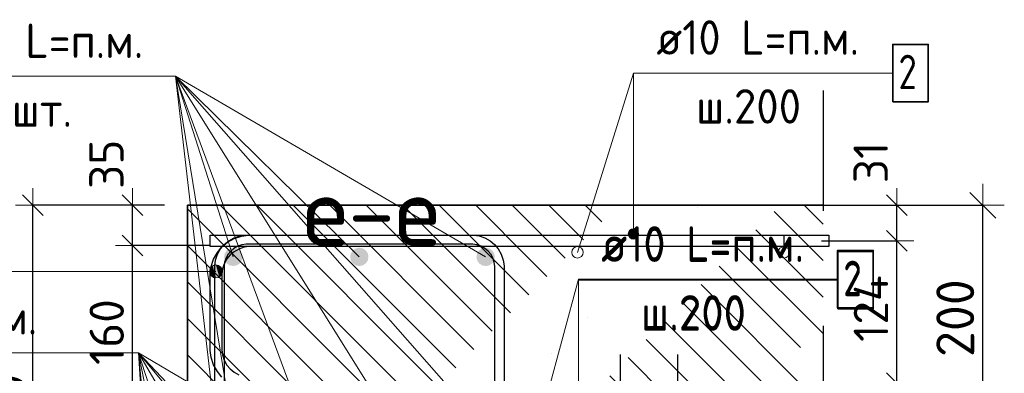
# Model space of a CAD drawing. Header units: metres. Extents: x -38 to 97, y -15 to 21.
# Tile 41 of 225: x 72.026 to 72.884, y 2.398 to 2.706. Entities that reach past the tile are written whole.
import ezdxf

# ---------------------------------------------------------------- set-up
doc = ezdxf.new("R2010")
doc.units = ezdxf.units.M
doc.header["$PDMODE"] = 65
doc.linetypes.add('______4', pattern=[0.135, 0.105, -0.03])
for name, color, linetype, lineweight in [('XR$3$Арм. стержнями верхней зоны', 180, 'Continuous', 35), ('XR$3$Арм.стержн. Арматура края', 96, 'Continuous', 35), ('XR$3$Арм.стержн. Хомут', 240, 'Continuous', 35), ('XR$3$Арм.стержн.горизонт. 1', 180, 'Continuous', 35), ('XR$3$Размерная линия (1)', 7, 'Continuous', 13), ('XR$3$Размерная линия_ общее', 7, 'Continuous', 13), ('XR$4$Арм. стержнями верхней зоны', 180, 'Continuous', 35), ('XR$4$ВК__отв в полу 1-2 эт', 220, 'Continuous', 25), ('XR$6$Арм. стержнями верхней зоны', 180, 'Continuous', 35), ('XR$6$Арм.стержн.горизонт. 1', 180, 'Continuous', 35), ('XR$6$ВК__отв в полу 1-2 эт', 220, 'Continuous', 25)]:
    doc.layers.add(name, color=color, linetype=linetype, lineweight=lineweight)
doc.styles.add('ISOCPEUR', font='txt')
doc.dimstyles.new('DIMSTYLE_12', dxfattribs={"dimtxt": 0.03, "dimasz": 0.03, "dimexe": 0, "dimexo": 0, "dimgap": 0.015, "dimtad": 2, "dimdec": 0, "dimlfac": 1000, "dimrnd": 1, "dimzin": 12, "dimdsep": 46, "dimtxsty": 'ISOCPEUR', "dimblk1": 'ALL_ML_STRICH', "dimblk2": 'ALL_ML_STRICH', "dimsah": 1, "dimcen": 0, "dimclrd": 7, "dimclre": 256, "dimclrt": 7, "dimadec": 0, "dimazin": 0, "dimtfac": 1, "dimtdec": 0, "dimtix": 1, "dimtmove": 2, "dimatfit": 3, "dimfxl": 0, "dimtzin": 0, "dimlwd": 0, "dimlwe": -3, "dimarcsym": 0})
doc.dimstyles.new('DIMSTYLE_14', dxfattribs={"dimtxt": 0.03, "dimasz": 0.03, "dimexe": 0, "dimexo": 0, "dimgap": 0.015, "dimtad": 2, "dimdec": 0, "dimlfac": 1000, "dimrnd": 1, "dimzin": 12, "dimdsep": 46, "dimtxsty": 'ISOCPEUR', "dimblk1": 'ALL_ML_STRICH', "dimblk2": 'ALL_ML_STRICH', "dimsah": 1, "dimcen": 0, "dimclrd": 7, "dimclre": 256, "dimclrt": 7, "dimadec": 0, "dimazin": 0, "dimtfac": 1, "dimtdec": 0, "dimtix": 1, "dimtmove": 2, "dimatfit": 3, "dimfxl": 0, "dimtvp": 1.2, "dimtzin": 0, "dimlwd": 0, "dimlwe": -3, "dimarcsym": 0})
doc.dimstyles.new('DIMSTYLE_23', dxfattribs={"dimtxt": 0.03, "dimasz": 0.03, "dimexe": 0, "dimexo": 0, "dimgap": 0.015, "dimtad": 2, "dimdec": 0, "dimlfac": 1000, "dimrnd": 5, "dimzin": 12, "dimdsep": 46, "dimtxsty": 'ISOCPEUR', "dimblk1": 'ALL_ML_STRICH', "dimblk2": 'ALL_ML_STRICH', "dimsah": 1, "dimcen": 0, "dimclrd": 7, "dimclre": 256, "dimclrt": 7, "dimadec": 0, "dimazin": 0, "dimtfac": 1, "dimtdec": 0, "dimtix": 1, "dimtmove": 2, "dimatfit": 3, "dimfxl": 0, "dimtvp": 1.2, "dimtzin": 0, "dimlwd": 0, "dimlwe": -3, "dimarcsym": 0})
doc.dimstyles.new('DIMSTYLE_24', dxfattribs={"dimtxt": 0.03, "dimasz": 0.03, "dimexe": 0, "dimexo": 0, "dimgap": 0.015, "dimtad": 2, "dimdec": 0, "dimlfac": 1000, "dimrnd": 5, "dimzin": 12, "dimdsep": 46, "dimtxsty": 'ISOCPEUR', "dimblk1": 'ALL_ML_STRICH', "dimblk2": 'ALL_ML_STRICH', "dimsah": 1, "dimcen": 0, "dimclrd": 7, "dimclre": 256, "dimclrt": 7, "dimadec": 0, "dimazin": 0, "dimtfac": 1, "dimtdec": 0, "dimtix": 1, "dimtmove": 2, "dimatfit": 3, "dimfxl": 0, "dimtzin": 0, "dimlwd": 0, "dimlwe": -3, "dimarcsym": 0})
doc.dimstyles.new('DIMSTYLE_8', dxfattribs={"dimtxt": 0.033, "dimasz": 0.0375, "dimexe": 0, "dimexo": 0, "dimgap": 0.0165, "dimtad": 2, "dimdec": 0, "dimlfac": 1000, "dimrnd": 1, "dimzin": 12, "dimdsep": 46, "dimtxsty": 'ISOCPEUR', "dimblk1": 'ALL_ML_STRICH', "dimblk2": 'ALL_ML_STRICH', "dimsah": 1, "dimcen": 0, "dimclrd": 7, "dimclre": 256, "dimclrt": 7, "dimadec": 0, "dimazin": 0, "dimtfac": 1, "dimtdec": 0, "dimtix": 1, "dimtmove": 2, "dimatfit": 3, "dimfxl": 0, "dimtzin": 0, "dimlwd": 0, "dimlwe": -3, "dimarcsym": 0})
pattern_1 = [(135, (0, 0), (-0.031819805, -0.031819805), [0.4, -0.05, 0, -0.05]), (135, (-0.01591, -0.01591), (-0.031819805, -0.031819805), [0.8, -0.1, 0.1, -0.1])]

# ---------------------------------------------------------------- blocks, each defined once
blk = doc.blocks.new('ALL_ML_STRICH')
at = {"color": 0, "linetype": 'ByBlock', "lineweight": -2}
for p, q in [((0, -0.5), (0, 0.5)), ((-0.3, -0.3), (0.3, 0.3)), ((-1, 0), (0.5, 0))]:
    blk.add_line(p, q, dxfattribs=at)
blk = doc.blocks.new('*D97')
at = {"layer": 'DEFPOINTS', "color": 7, "linetype": 'Continuous', "lineweight": 13, "transparency": 33554687}
for p in [(72.69392, 2.54403), (72.69392, 2.34403), (72.86547, 2.34403)]:
    blk.add_point(p, dxfattribs=at)
at = {"layer": 'XR$3$Размерная линия_ общее', "color": 253, "linetype": 'Continuous', "lineweight": -2, "true_color": 0xa0a0a0, "transparency": 33554687}
for p, q in [((72.71392, 2.54403), (72.86547, 2.54403)), ((72.71392, 2.34403), (72.86547, 2.34403))]:
    blk.add_line(p, q, dxfattribs=at)
at = {"layer": 'XR$3$Размерная линия_ общее', "color": 7, "linetype": 'Continuous', "lineweight": -2, "transparency": 33554687}
blk.add_line((72.86547, 2.34403), (72.86547, 2.54403), dxfattribs=at)
at = {"layer": 'XR$3$Размерная линия_ общее', "color": 7, "linetype": 'Continuous', "lineweight": 13, "transparency": 33554687, "xscale": 0.0375, "yscale": 0.0375, "zscale": 0.0375}
for p, rotation in [((72.86547, 2.54403), 90), ((72.86547, 2.34403), 270)]:
    blk.add_blockref('ALL_ML_STRICH', p, dxfattribs=dict(at, rotation=rotation))
at = {"layer": 'XR$3$Размерная линия_ общее', "color": 7, "linetype": 'Continuous', "lineweight": 13, "transparency": 33554687, "insert": (72.84147, 2.44568), "char_height": 0.033, "width": 0.099, "attachment_point": 5, "rotation": 90, "style": 'ISOCPEUR'}
blk.add_mtext('\\A1;{200}', dxfattribs=at)
blk = doc.blocks.new('*D216')
at = {"layer": 'DEFPOINTS', "color": 7, "linetype": 'Continuous', "lineweight": 13, "transparency": 33554687}
for p in [(72.69781, 2.38903), (72.71066, 2.34403), (72.79047, 2.34403)]:
    blk.add_point(p, dxfattribs=at)
at = {"layer": 'XR$3$Размерная линия (1)', "color": 9, "linetype": 'Continuous', "lineweight": -2, "true_color": 0xc7c7c7, "transparency": 33554687}
for p, q in [((72.71781, 2.38903), (72.79047, 2.38903)), ((72.73066, 2.34403), (72.79047, 2.34403))]:
    blk.add_line(p, q, dxfattribs=at)
at = {"layer": 'XR$3$Размерная линия (1)', "color": 7, "linetype": 'Continuous', "lineweight": -2, "transparency": 33554687}
blk.add_line((72.79047, 2.34403), (72.79047, 2.38903), dxfattribs=at)
at = {"layer": 'XR$3$Размерная линия (1)', "color": 7, "linetype": 'Continuous', "lineweight": 13, "transparency": 33554687, "xscale": 0.03, "yscale": 0.03, "zscale": 0.03}
for p, rotation in [((72.79047, 2.38903), 90), ((72.79047, 2.34403), 270)]:
    blk.add_blockref('ALL_ML_STRICH', p, dxfattribs=dict(at, rotation=rotation))
at = {"layer": 'XR$3$Размерная линия (1)', "color": 7, "linetype": 'Continuous', "lineweight": 13, "transparency": 33554687, "insert": (72.76796, 2.31028), "char_height": 0.03, "width": 0.06, "attachment_point": 5, "rotation": 90, "style": 'ISOCPEUR'}
blk.add_mtext('\\A1;{45}', dxfattribs=at)
blk = doc.blocks.new('*D217')
at = {"layer": 'DEFPOINTS', "color": 7, "linetype": 'Continuous', "lineweight": 13, "transparency": 33554687}
for p in [(72.70483, 2.51303), (72.69781, 2.38903), (72.79047, 2.38903)]:
    blk.add_point(p, dxfattribs=at)
at = {"layer": 'XR$3$Размерная линия (1)', "color": 9, "linetype": 'Continuous', "lineweight": -2, "true_color": 0xc7c7c7, "transparency": 33554687}
for p, q in [((72.72483, 2.51303), (72.79047, 2.51303)), ((72.71781, 2.38903), (72.79047, 2.38903))]:
    blk.add_line(p, q, dxfattribs=at)
at = {"layer": 'XR$3$Размерная линия (1)', "color": 7, "linetype": 'Continuous', "lineweight": -2, "transparency": 33554687}
blk.add_line((72.79047, 2.38903), (72.79047, 2.51303), dxfattribs=at)
at = {"layer": 'XR$3$Размерная линия (1)', "color": 7, "linetype": 'Continuous', "lineweight": 13, "transparency": 33554687, "xscale": 0.03, "yscale": 0.03, "zscale": 0.03}
for p, rotation in [((72.79047, 2.51303), 90), ((72.79047, 2.38903), 270)]:
    blk.add_blockref('ALL_ML_STRICH', p, dxfattribs=dict(at, rotation=rotation))
at = {"layer": 'XR$3$Размерная линия (1)', "color": 7, "linetype": 'Continuous', "lineweight": 13, "transparency": 33554687, "insert": (72.76797, 2.45403), "char_height": 0.03, "width": 0.09, "attachment_point": 5, "rotation": 90, "style": 'ISOCPEUR'}
blk.add_mtext('\\A1;{124}', dxfattribs=at)
blk = doc.blocks.new('*D218')
at = {"layer": 'DEFPOINTS', "color": 7, "linetype": 'Continuous', "lineweight": 13, "transparency": 33554687}
for p in [(72.68696, 2.54403), (72.70483, 2.51303), (72.79047, 2.51303)]:
    blk.add_point(p, dxfattribs=at)
at = {"layer": 'XR$3$Размерная линия (1)', "color": 9, "linetype": 'Continuous', "lineweight": -2, "true_color": 0xc7c7c7, "transparency": 33554687}
for p, q in [((72.70696, 2.54403), (72.79047, 2.54403)), ((72.72483, 2.51303), (72.79047, 2.51303))]:
    blk.add_line(p, q, dxfattribs=at)
at = {"layer": 'XR$3$Размерная линия (1)', "color": 7, "linetype": 'Continuous', "lineweight": -2, "transparency": 33554687}
blk.add_line((72.79047, 2.51303), (72.79047, 2.54403), dxfattribs=at)
at = {"layer": 'XR$3$Размерная линия (1)', "color": 7, "linetype": 'Continuous', "lineweight": 13, "transparency": 33554687, "xscale": 0.03, "yscale": 0.03, "zscale": 0.03}
for p, rotation in [((72.79047, 2.54403), 90), ((72.79047, 2.51303), 270)]:
    blk.add_blockref('ALL_ML_STRICH', p, dxfattribs=dict(at, rotation=rotation))
at = {"layer": 'XR$3$Размерная линия (1)', "color": 7, "linetype": 'Continuous', "lineweight": 13, "transparency": 33554687, "insert": (72.76773, 2.58132), "char_height": 0.03, "width": 0.06, "attachment_point": 5, "rotation": 90, "style": 'ISOCPEUR'}
blk.add_mtext('\\A1;{31}', dxfattribs=at)
blk = doc.blocks.new('*D245')
at = {"layer": 'DEFPOINTS', "color": 7, "linetype": 'Continuous', "lineweight": 13, "transparency": 33554687}
for p in [(72.21207, 2.50903), (72.12431, 2.34903), (72.21203, 2.34903)]:
    blk.add_point(p, dxfattribs=at)
at = {"layer": 'XR$3$Размерная линия (1)', "color": 9, "linetype": 'Continuous', "lineweight": -2, "true_color": 0xc7c7c7, "transparency": 33554687}
for p, q in [((72.19207, 2.50903), (72.12431, 2.50903)), ((72.19203, 2.34903), (72.12431, 2.34903))]:
    blk.add_line(p, q, dxfattribs=at)
at = {"layer": 'XR$3$Размерная линия (1)', "color": 7, "linetype": 'Continuous', "lineweight": -2, "transparency": 33554687}
blk.add_line((72.12431, 2.34903), (72.12431, 2.50903), dxfattribs=at)
at = {"layer": 'XR$3$Размерная линия (1)', "color": 7, "linetype": 'Continuous', "lineweight": 13, "transparency": 33554687, "xscale": 0.03, "yscale": 0.03, "zscale": 0.03}
for p, rotation in [((72.12431, 2.50903), 90), ((72.12431, 2.34903), 270)]:
    blk.add_blockref('ALL_ML_STRICH', p, dxfattribs=dict(at, rotation=rotation))
at = {"layer": 'XR$3$Размерная линия (1)', "color": 7, "linetype": 'Continuous', "lineweight": 13, "transparency": 33554687, "insert": (72.10181, 2.43353), "char_height": 0.03, "width": 0.09, "attachment_point": 5, "rotation": 90, "style": 'ISOCPEUR'}
blk.add_mtext('\\A1;{160}', dxfattribs=at)
blk = doc.blocks.new('*D246')
at = {"layer": 'DEFPOINTS', "color": 7, "linetype": 'Continuous', "lineweight": 13, "transparency": 33554687}
for p in [(72.17211, 2.54403), (72.12431, 2.50903), (72.21207, 2.50903)]:
    blk.add_point(p, dxfattribs=at)
at = {"layer": 'XR$3$Размерная линия (1)', "color": 9, "linetype": 'Continuous', "lineweight": -2, "true_color": 0xc7c7c7, "transparency": 33554687}
for p, q in [((72.15211, 2.54403), (72.12431, 2.54403)), ((72.19207, 2.50903), (72.12431, 2.50903))]:
    blk.add_line(p, q, dxfattribs=at)
at = {"layer": 'XR$3$Размерная линия (1)', "color": 7, "linetype": 'Continuous', "lineweight": -2, "transparency": 33554687}
blk.add_line((72.12431, 2.50903), (72.12431, 2.54403), dxfattribs=at)
at = {"layer": 'XR$3$Размерная линия (1)', "color": 7, "linetype": 'Continuous', "lineweight": 13, "transparency": 33554687, "xscale": 0.03, "yscale": 0.03, "zscale": 0.03}
for p, rotation in [((72.12431, 2.54403), 90), ((72.12431, 2.50903), 270)]:
    blk.add_blockref('ALL_ML_STRICH', p, dxfattribs=dict(at, rotation=rotation))
at = {"layer": 'XR$3$Размерная линия (1)', "color": 7, "linetype": 'Continuous', "lineweight": 13, "transparency": 33554687, "insert": (72.10157, 2.57977), "char_height": 0.03, "width": 0.06, "attachment_point": 5, "rotation": 90, "style": 'ISOCPEUR'}
blk.add_mtext('\\A1;{35}', dxfattribs=at)
blk = doc.blocks.new('*D247')
at = {"layer": 'DEFPOINTS', "color": 7, "linetype": 'Continuous', "lineweight": 13, "transparency": 33554687}
for p in [(72.17211, 2.54403), (72.03736, 2.18403), (72.17211, 2.18403)]:
    blk.add_point(p, dxfattribs=at)
at = {"layer": 'XR$3$Размерная линия (1)', "color": 9, "linetype": 'Continuous', "lineweight": -2, "true_color": 0xc7c7c7, "transparency": 33554687}
for p, q in [((72.15211, 2.54403), (72.03736, 2.54403)), ((72.15211, 2.18403), (72.03736, 2.18403))]:
    blk.add_line(p, q, dxfattribs=at)
at = {"layer": 'XR$3$Размерная линия (1)', "color": 7, "linetype": 'Continuous', "lineweight": -2, "transparency": 33554687}
blk.add_line((72.03736, 2.18403), (72.03736, 2.54403), dxfattribs=at)
at = {"layer": 'XR$3$Размерная линия (1)', "color": 7, "linetype": 'Continuous', "lineweight": 13, "transparency": 33554687, "xscale": 0.03, "yscale": 0.03, "zscale": 0.03}
for p, rotation in [((72.03736, 2.54403), 90), ((72.03736, 2.18403), 270)]:
    blk.add_blockref('ALL_ML_STRICH', p, dxfattribs=dict(at, rotation=rotation))
at = {"layer": 'XR$3$Размерная линия (1)', "color": 7, "linetype": 'Continuous', "lineweight": 13, "transparency": 33554687, "insert": (72.01486, 2.36553), "char_height": 0.03, "width": 0.09, "attachment_point": 5, "rotation": 90, "style": 'ISOCPEUR'}
blk.add_mtext('\\A1;{360}', dxfattribs=at)

msp = doc.modelspace()

# ---------------------------------------------------------------- hatches: boundary and pattern name
at = {"linetype": 'Continuous', "lineweight": 13, "transparency": 33554687}
h = msp.add_hatch(dxfattribs=at)
h.set_pattern_fill('__________540', scale=0.015, style=0, pattern_type=2)
h.set_pattern_definition(pattern_1)
h.paths.add_polyline_path([(72.47211, 2.54403), (72.17211, 2.54403), (72.17211, 2.18403), (72.47211, 2.18403)], flags=0)
at = {"linetype": 'Continuous', "lineweight": 25, "transparency": 33554687}
h = msp.add_hatch(dxfattribs=at)
h.set_pattern_fill('__________540', scale=0.015, style=0, pattern_type=2)
h.set_pattern_definition(pattern_1)
h.paths.add_polyline_path([(72.47211, 2.54403), (72.47211, 2.34403), (72.72626, 2.34403), (72.72626, 2.54403)], flags=0)
at = {"layer": 'XR$3$Арм. стержнями верхней зоны', "linetype": 'Continuous', "lineweight": 13, "transparency": 33554687}
for points in [[(72.5587, 2.5229), (72.5632, 2.5229), (72.56095, 2.52353)], [(72.56482, 2.52128), (72.55708, 2.52128), (72.55645, 2.51903)], [(72.56482, 2.52128), (72.55645, 2.51903), (72.56545, 2.51903)], [(72.56545, 2.51903), (72.55645, 2.51903), (72.55708, 2.51678)], [(72.5632, 2.5229), (72.5587, 2.5229), (72.55708, 2.52128)], [(72.5632, 2.5229), (72.55708, 2.52128), (72.56482, 2.52128)], [(72.56545, 2.51903), (72.55708, 2.51678), (72.56482, 2.51678)], [(72.56482, 2.51678), (72.55708, 2.51678), (72.5587, 2.51516)], [(72.56482, 2.51678), (72.5587, 2.51516), (72.5632, 2.51516)], [(72.5632, 2.51516), (72.5587, 2.51516), (72.56095, 2.51453)]]:
    msp.add_hatch(color=7, dxfattribs=at).paths.add_polyline_path(points)
at = {"layer": 'XR$3$Арм.стержн. Арматура края', "linetype": 'Continuous', "lineweight": 13, "transparency": 33554687}
for points in [[(72.19219, 2.48356), (72.19219, 2.48918), (72.19141, 2.48637)], [(72.19219, 2.48918), (72.19422, 2.48153), (72.19422, 2.49121)], [(72.19219, 2.48918), (72.19219, 2.48356), (72.19422, 2.48153)], [(72.19422, 2.49121), (72.19703, 2.48074), (72.19703, 2.49199)], [(72.19422, 2.49121), (72.19422, 2.48153), (72.19703, 2.48074)], [(72.19703, 2.49199), (72.19703, 2.48074), (72.19984, 2.48153)], [(72.19703, 2.49199), (72.19984, 2.48153), (72.19984, 2.49121)], [(72.19984, 2.49121), (72.19984, 2.48153), (72.20187, 2.48356)], [(72.19984, 2.49121), (72.20187, 2.48356), (72.20187, 2.48918)], [(72.20187, 2.48918), (72.20187, 2.48356), (72.20266, 2.48637)]]:
    msp.add_hatch(color=7, dxfattribs=at).paths.add_polyline_path(points)
at = {"layer": 'XR$3$Арм.стержн.горизонт. 1', "linetype": 'Continuous', "lineweight": 50, "transparency": 33554687}
for points in [[(72.22007, 2.49903), (72.21946, 2.5021), (72.21773, 2.50469), (72.21513, 2.50642), (72.21207, 2.50703), (72.20901, 2.50642), (72.20641, 2.50469), (72.20468, 2.5021), (72.20407, 2.49903), (72.20468, 2.49597), (72.20641, 2.49338), (72.20901, 2.49164), (72.21207, 2.49103), (72.21513, 2.49164), (72.21773, 2.49338), (72.21946, 2.49597)], [(72.32999, 2.49903), (72.32939, 2.5021), (72.32765, 2.50469), (72.32506, 2.50642), (72.32199, 2.50703), (72.31893, 2.50642), (72.31634, 2.50469), (72.3146, 2.5021), (72.31399, 2.49903), (72.3146, 2.49597), (72.31634, 2.49338), (72.31893, 2.49164), (72.32199, 2.49103), (72.32506, 2.49164), (72.32765, 2.49338), (72.32939, 2.49597)], [(72.44007, 2.49903), (72.43946, 2.5021), (72.43773, 2.50469), (72.43513, 2.50642), (72.43207, 2.50703), (72.42901, 2.50642), (72.42641, 2.50469), (72.42468, 2.5021), (72.42407, 2.49903), (72.42468, 2.49597), (72.42641, 2.49338), (72.42901, 2.49164), (72.43207, 2.49103), (72.43513, 2.49164), (72.43773, 2.49338), (72.43946, 2.49597)]]:
    msp.add_hatch(color=7, dxfattribs=at).paths.add_polyline_path(points)

# ---------------------------------------------------------------- linework, layer by layer
at = {"color": 7, "linetype": 'Continuous', "lineweight": 13, "transparency": 33554687}
msp.add_line((72.51211, 2.50298), (72.56095, 2.6592), dxfattribs=at)
at = {"color": 7, "linetype": '______4', "lineweight": 25, "transparency": 33554687}
for p, q in [((72.72626, 2.64403), (72.72626, 2.24403)), ((72.54928, 2.41411), (72.54928, 2.01411)), ((72.59928, 2.41411), (72.59928, 2.01411))]:
    msp.add_line(p, q, dxfattribs=at)
at = {"color": 7, "linetype": 'Continuous', "lineweight": 35, "transparency": 33554687}
for p, q in [((72.17211, 2.54403), (72.17211, 2.18403)), ((72.47211, 2.54403), (72.17211, 2.54403)), ((72.72626, 2.54403), (72.47211, 2.54403))]:
    msp.add_line(p, q, dxfattribs=at)
at = {"color": 7, "linetype": 'Continuous', "lineweight": 13, "transparency": 33554687}
for centre in [(72.51211, 2.50298), (72.69211, 2.50298)]:
    msp.add_circle(centre, 0.005, dxfattribs=at)
at = {"layer": 'XR$3$Арм. стержнями верхней зоны', "color": 7, "linetype": 'Continuous', "lineweight": 13, "transparency": 33554687}
for p, q in [((72.56095, 2.6592), (72.78695, 2.6592)), ((72.56095, 2.6592), (72.56095, 2.51903)), ((72.56095, 2.52353), (72.56095, 2.52353)), ((72.55645, 2.51903), (72.55645, 2.51903)), ((72.56545, 2.51903), (72.56545, 2.51903)), ((72.56095, 2.51453), (72.56095, 2.51453))]:
    msp.add_line(p, q, dxfattribs=at)
at = {"layer": 'XR$3$Арм. стержнями верхней зоны', "color": 7, "linetype": 'Continuous', "lineweight": 35, "transparency": 33554687}
msp.add_lwpolyline([(72.78695, 2.6342), (72.81795, 2.6342), (72.81795, 2.6842), (72.78695, 2.6842), (72.78695, 2.6342)], dxfattribs=at)
at = {"layer": 'XR$3$Арм. стержнями верхней зоны', "color": 4, "linetype": 'Continuous', "lineweight": 25, "transparency": 33554687}
msp.add_lwpolyline([(72.19209, 2.51803), (72.73126, 2.51803), (72.73126, 2.50803), (72.19209, 2.50803), (72.19209, 2.51803)], dxfattribs=at)
at = {"layer": 'XR$3$Арм. стержнями верхней зоны', "color": 7, "linetype": 'Continuous', "lineweight": 13, "transparency": 33554687}
msp.add_circle((72.56095, 2.51903), 0.0045, dxfattribs=at)
at = {"layer": 'XR$3$Арм.стержн. Арматура края', "color": 7, "linetype": 'Continuous', "lineweight": 13, "transparency": 33554687}
for p, q in [((72.19703, 2.49199), (72.19703, 2.49199)), ((71.72365, 2.48637), (72.03065, 2.48637)), ((72.03065, 2.48637), (72.19703, 2.48637)), ((72.19141, 2.48637), (72.19141, 2.48637)), ((72.19703, 2.48074), (72.19703, 2.48074)), ((72.20266, 2.48637), (72.20266, 2.48637))]:
    msp.add_line(p, q, dxfattribs=at)
at = {"layer": 'XR$3$Арм.стержн. Арматура края', "color": 4, "linetype": 'Continuous', "lineweight": 25, "transparency": 33554687}
for points in [[(72.20227, 2.39427), (72.19825, 2.39908), (72.19497, 2.40493), (72.19288, 2.41128), (72.19203, 2.41738), (72.19203, 2.48469), (72.19288, 2.49079), (72.19497, 2.49714), (72.19825, 2.50298), (72.20227, 2.5078), (72.20708, 2.51182), (72.21293, 2.51509), (72.21928, 2.51718), (72.22538, 2.51803), (72.69203, 2.51803), (72.69203, 2.50803)], [(72.69203, 2.50803), (72.22607, 2.50803), (72.22155, 2.5074), (72.21697, 2.5059), (72.21278, 2.50355), (72.20937, 2.5007), (72.20652, 2.49729), (72.20417, 2.49309), (72.20266, 2.48851), (72.20203, 2.48399), (72.20203, 2.41807), (72.20266, 2.41355), (72.20417, 2.40898), (72.20652, 2.40478), (72.20937, 2.40137), (72.21278, 2.39852), (72.21697, 2.39617)]]:
    msp.add_lwpolyline(points, dxfattribs=at)
at = {"layer": 'XR$3$Арм.стержн. Арматура края', "color": 7, "linetype": 'Continuous', "lineweight": 13, "transparency": 33554687}
msp.add_circle((72.19703, 2.48637), 0.00563, dxfattribs=at)
at = {"layer": 'XR$3$Арм.стержн. Хомут', "color": 40, "linetype": 'Continuous', "lineweight": 25, "transparency": 33554687}
for points in [[(72.19607, 2.23471), (72.19607, 2.49136), (72.19675, 2.49624), (72.19842, 2.50132), (72.20104, 2.50599), (72.20426, 2.50984), (72.20811, 2.51306), (72.21279, 2.51568), (72.21787, 2.51735), (72.22275, 2.51803), (72.42143, 2.51803), (72.42631, 2.51735), (72.43139, 2.51568), (72.43607, 2.51306), (72.43992, 2.50984), (72.44314, 2.50599), (72.44575, 2.50132), (72.44743, 2.49624), (72.44811, 2.49136), (72.44811, 2.23471)], [(72.19607, 2.23471), (72.19607, 2.49136), (72.19675, 2.49624), (72.19842, 2.50132), (72.20104, 2.50599), (72.20426, 2.50984), (72.20811, 2.51306), (72.21279, 2.51568), (72.21787, 2.51735), (72.22275, 2.51803), (72.42143, 2.51803), (72.42631, 2.51735), (72.43139, 2.51568), (72.43607, 2.51306), (72.43992, 2.50984), (72.44314, 2.50599), (72.44575, 2.50132), (72.44743, 2.49624), (72.44811, 2.49136), (72.44811, 2.23471)], [(72.44011, 2.23526), (72.44011, 2.4908), (72.43961, 2.49442), (72.4384, 2.49808), (72.43652, 2.50144), (72.43424, 2.50416), (72.43151, 2.50644), (72.42816, 2.50832), (72.42449, 2.50953), (72.42088, 2.51003), (72.2233, 2.51003), (72.21969, 2.50953), (72.21602, 2.50832), (72.21267, 2.50644), (72.20994, 2.50416), (72.20766, 2.50144), (72.20578, 2.49808), (72.20457, 2.49442), (72.20407, 2.4908), (72.20407, 2.23526)], [(72.44011, 2.23526), (72.44011, 2.4908), (72.43961, 2.49442), (72.4384, 2.49808), (72.43652, 2.50144), (72.43424, 2.50416), (72.43151, 2.50644), (72.42816, 2.50832), (72.42449, 2.50953), (72.42088, 2.51003), (72.2233, 2.51003), (72.21969, 2.50953), (72.21602, 2.50832), (72.21267, 2.50644), (72.20994, 2.50416), (72.20766, 2.50144), (72.20578, 2.49808), (72.20457, 2.49442), (72.20407, 2.4908), (72.20407, 2.23526)]]:
    msp.add_lwpolyline(points, dxfattribs=at)
at = {"layer": 'XR$3$Арм.стержн.горизонт. 1', "color": 7, "linetype": 'Continuous', "lineweight": 13, "transparency": 33554687}
for p, q in [((71.93584, 2.65643), (72.16184, 2.65643)), ((72.16184, 2.65643), (72.43211, 2.22403)), ((72.16184, 2.65643), (72.32199, 2.49903)), ((72.16184, 2.65643), (72.21203, 2.22403)), ((72.16184, 2.65643), (72.43211, 2.34903)), ((72.16184, 2.65643), (72.21207, 2.49903)), ((72.16184, 2.65643), (72.43207, 2.49903)), ((72.16184, 2.65643), (72.32203, 2.22403)), ((72.16184, 2.65643), (72.21203, 2.34903))]:
    msp.add_line(p, q, dxfattribs=at)
at = {"layer": 'XR$4$Арм. стержнями верхней зоны', "color": 7, "linetype": 'Continuous', "lineweight": 13, "transparency": 33554687}
for q in [(72.73894, 2.47971), (72.51294, 2.28916)]:
    msp.add_line((72.51294, 2.47971), q, dxfattribs=at)
at = {"layer": 'XR$4$Арм. стержнями верхней зоны', "color": 7, "linetype": 'Continuous', "lineweight": 35, "transparency": 33554687}
msp.add_lwpolyline([(72.73894, 2.45471), (72.76994, 2.45471), (72.76994, 2.50471), (72.73894, 2.50471), (72.73894, 2.45471)], dxfattribs=at)
at = {"layer": 'XR$4$ВК__отв в полу 1-2 эт', "color": 7, "linetype": 'Continuous', "lineweight": 13, "transparency": 33554687}
msp.add_line((72.45868, 2.27911), (72.51294, 2.47971), dxfattribs=at)
at = {"layer": 'XR$6$Арм. стержнями верхней зоны', "color": 7, "linetype": 'Continuous', "lineweight": 13, "transparency": 33554687}
for q in [(72.73897, 2.47868), (72.51297, 2.28916)]:
    msp.add_line((72.51297, 2.47868), q, dxfattribs=at)
at = {"layer": 'XR$6$Арм. стержнями верхней зоны', "color": 7, "linetype": 'Continuous', "lineweight": 35, "transparency": 33554687}
msp.add_lwpolyline([(72.73897, 2.45368), (72.76997, 2.45368), (72.76997, 2.50368), (72.73897, 2.50368), (72.73897, 2.45368)], dxfattribs=at)
at = {"layer": 'XR$6$Арм.стержн.горизонт. 1', "color": 7, "linetype": 'Continuous', "lineweight": 13, "transparency": 33554687}
for p, q in [((71.84342, 2.4154), (72.12942, 2.4154)), ((72.12942, 2.4154), (72.26861, 1.99411)), ((72.12942, 2.4154), (72.15864, 2.26911)), ((72.12942, 2.4154), (72.37865, 2.26911)), ((72.12942, 2.4154), (72.15861, 2.11911)), ((72.12942, 2.4154), (72.37868, 1.99411)), ((72.12942, 2.4154), (72.37868, 2.11911)), ((72.12942, 2.4154), (72.15861, 1.99411)), ((72.12942, 2.4154), (72.26857, 2.26911))]:
    msp.add_line(p, q, dxfattribs=at)
at = {"layer": 'XR$6$ВК__отв в полу 1-2 эт', "color": 7, "linetype": 'Continuous', "lineweight": 13, "transparency": 33554687}
msp.add_line((72.45868, 2.27911), (72.51294, 2.47971), dxfattribs=at)

# ---------------------------------------------------------------- texts
at = {"color": 7, "linetype": 'Continuous', "lineweight": 13, "transparency": 33554687, "insert": (72.3326, 2.53871), "char_height": 0.06, "width": 0.1533913, "attachment_point": 5, "style": 'ISOCPEUR'}
msp.add_mtext('\\A1;{\\fISOCPEUR|i0|b0;\\H0.060000;\\W1.000000;\\C7;е-е}\\P', dxfattribs=at)
msp.add_mtext('\\A1;{\\fISOCPEUR|i0|b0;\\H0.060000;\\W1.000000;\\C7;е-е}\\P', dxfattribs=at)
at = {"layer": 'XR$3$Арм. стержнями верхней зоны', "color": 7, "linetype": 'Continuous', "lineweight": 25, "transparency": 33554687, "char_height": 0.03, "attachment_point": 7, "style": 'ISOCPEUR'}
for s, insert, width in [('\\W0.94;ø10 L=п.м.', (72.58095, 2.6752), 0.1999831), ('\\W0.78;2', (72.79195, 2.6452), 0.0326407), ('\\W0.95;ш.200 ', (72.61545, 2.6152), 0.1311997)]:
    msp.add_mtext(s, dxfattribs=dict(at, insert=insert, width=width))
at = {"layer": 'XR$3$Арм.стержн.горизонт. 1', "color": 7, "linetype": 'Continuous', "lineweight": 25, "transparency": 33554687, "char_height": 0.03, "attachment_point": 7, "style": 'ISOCPEUR'}
for s, insert, width in [('\\W0.94;ø16 L=п.м.', (71.95584, 2.67243), 0.199983), ('\\W0.94;8шт. ', (71.99784, 2.61243), 0.1161286)]:
    msp.add_mtext(s, dxfattribs=dict(at, insert=insert, width=width))
at = {"layer": 'XR$4$Арм. стержнями верхней зоны', "color": 7, "linetype": 'Continuous', "lineweight": 25, "transparency": 33554687, "char_height": 0.03, "attachment_point": 7, "style": 'ISOCPEUR'}
for s, insert, width in [('\\W0.94;ø10 L=п.м.', (72.53294, 2.49571), 0.199983), ('\\W0.78;2', (72.74394, 2.46571), 0.0326407), ('\\W0.95;ш.200 ', (72.56744, 2.43571), 0.1311997)]:
    msp.add_mtext(s, dxfattribs=dict(at, insert=insert, width=width))
at = {"layer": 'XR$6$Арм. стержнями верхней зоны', "color": 7, "linetype": 'Continuous', "lineweight": 25, "transparency": 33554687, "char_height": 0.03, "attachment_point": 7, "style": 'ISOCPEUR'}
for s, insert, width in [('\\W0.94;ø10 L=п.м.', (72.53297, 2.49468), 0.1999832), ('\\W0.78;2', (72.74397, 2.46468), 0.0326407), ('\\W0.95;ш.200 ', (72.56747, 2.43468), 0.1311997)]:
    msp.add_mtext(s, dxfattribs=dict(at, insert=insert, width=width))
at = {"layer": 'XR$6$Арм.стержн.горизонт. 1', "color": 7, "linetype": 'Continuous', "lineweight": 25, "transparency": 33554687, "insert": (71.86342, 2.4314), "char_height": 0.03, "width": 0.1999831, "attachment_point": 7, "style": 'ISOCPEUR'}
msp.add_mtext('\\W0.94;ø16 L=п.м.', dxfattribs=at)

# ---------------------------------------------------------------- dimensions: what is measured, and where the dimension line sits
at = {"layer": 'XR$3$Размерная линия (1)', "color": 7, "linetype": 'Continuous', "lineweight": 13, "transparency": 33554687}
for base, p1, p2, dimstyle, picture, middle in [((72.12431, 2.54403), (72.19207, 2.50903), (72.15211, 2.54403), 'DIMSTYLE_23', '*D246', (72.10157, 2.57977)), ((72.79047, 2.54403), (72.72483, 2.51303), (72.70696, 2.54403), 'DIMSTYLE_14', '*D218', (72.76773, 2.58132)), ((72.03736, 2.54403), (72.15211, 2.18403), (72.15211, 2.54403), 'DIMSTYLE_24', '*D247', (72.01486, 2.36553)), ((72.12431, 2.50903), (72.19203, 2.34903), (72.19207, 2.50903), 'DIMSTYLE_24', '*D245', (72.10181, 2.43353)), ((72.79047, 2.51303), (72.71781, 2.38903), (72.72483, 2.51303), 'DIMSTYLE_12', '*D217', (72.76797, 2.45403)), ((72.79047, 2.38903), (72.73066, 2.34403), (72.71781, 2.38903), 'DIMSTYLE_14', '*D216', (72.76796, 2.31028))]:
    dim = msp.add_linear_dim(base=base, p1=p1, p2=p2, angle=90, dimstyle=dimstyle, override={"dimpost": '<>', "dimclrd": 7, "dimclre": 9, "dimclrt": 7, "dimlwd": 0, "dimlwe": 65533}, dxfattribs=at)
    dim.commit()
    dim.dimension.update_dxf_attribs({"geometry": picture, "text_midpoint": middle, "dimtype": 160})
at = {"layer": 'XR$3$Размерная линия_ общее', "color": 7, "linetype": 'Continuous', "lineweight": 13, "transparency": 33554687}
dim = msp.add_linear_dim(base=(72.86547, 2.54403), p1=(72.71392, 2.34403), p2=(72.71392, 2.54403), angle=90, dimstyle='DIMSTYLE_8', override={"dimpost": '<>', "dimclrd": 7, "dimclre": 253, "dimclrt": 7, "dimlwd": 0, "dimlwe": 65533}, dxfattribs=at)
dim.commit()
dim.dimension.update_dxf_attribs({"geometry": '*D97', "text_midpoint": (72.84147, 2.44568), "dimtype": 160})

doc.saveas('drawing.dxf')
